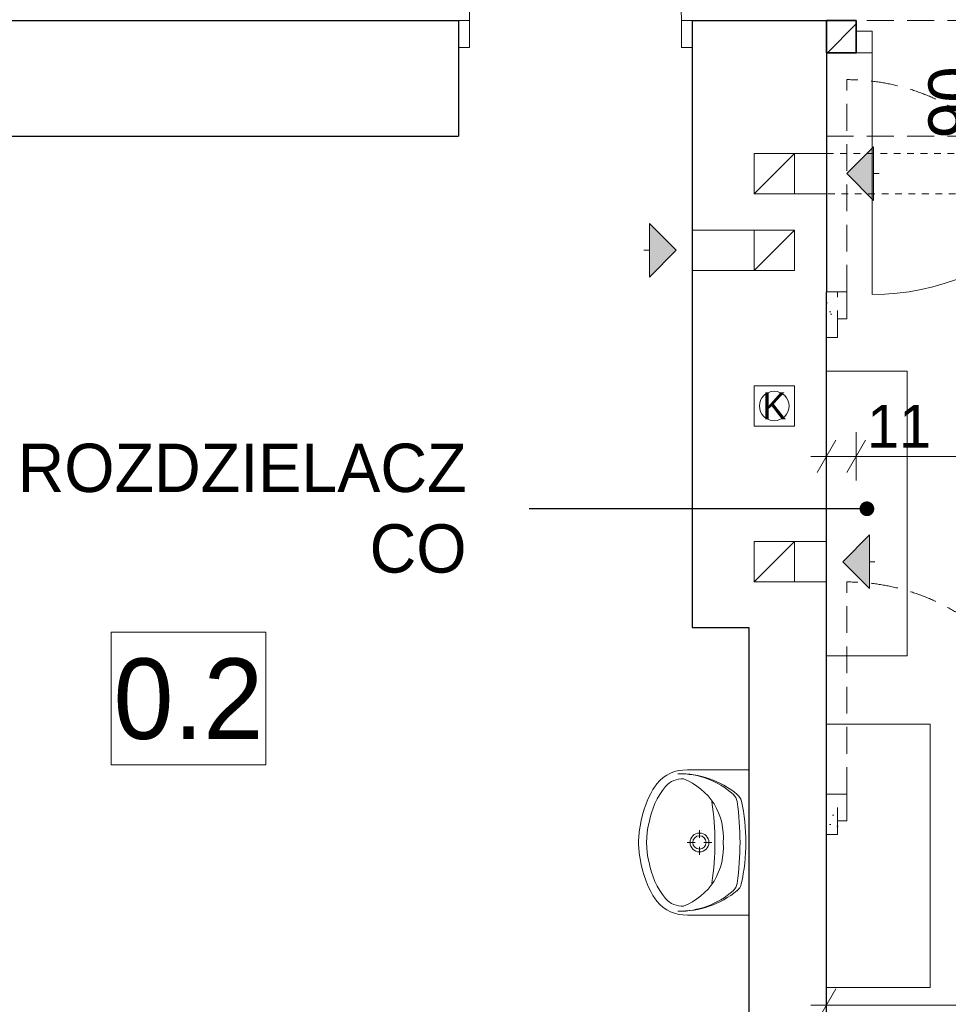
# Model space of a CAD drawing. Extents: x -613240 to -325500, y -25863 to 152403.
# Tile 50 of 254: x -421829 to -418372, y 23650 to 27316. Entities that reach past the tile are written whole.
import ezdxf

# ---------------------------------------------------------------- set-up
doc = ezdxf.new("R2010")
doc.units = 0
doc.header["$MEASUREMENT"] = 0
doc.linetypes.add('Hidden Line', pattern=[50, 25, -25])
doc.linetypes.add('Krawędzie ukryte', pattern=[150, 100, -50])
for name, color, linetype, lineweight in [('Arch IS_Nr_Pióra__75', 6, 'Continuous', 20), ('Arch opisy_Nr_Pióra__1', 7, 'Continuous', 25), ('Arch opisy_Nr_Pióra__95', 6, 'Continuous', 13), ('Arch zmurowania_Nr_Pióra__21', 7, 'Continuous', 9), ('Arch zmurowania_Nr_Pióra__27', 7, 'Continuous', 35), ('Drzwi ArchiCAD_Nr_Pióra__21', 7, 'Continuous', 9), ('Drzwi ArchiCAD_Nr_Pióra__27', 7, 'Continuous', 35), ('INWENT OPISY_Nr_Pióra__21', 7, 'Continuous', 9), ('INWENT RURY SPUSTOWE_Nr_Pióra__21', 7, 'Continuous', 9), ('INWENT WYMIARY_Nr_Pióra__21', 7, 'Continuous', 9), ('INWENT wyposarzenie_Nr_Pióra__21', 7, 'Continuous', 9), ('INWENT. DRZWI_Nr_Pióra__5', 7, 'Continuous', 13), ('INWENT.ŚCIANY_Nr_Pióra__1', 7, 'Continuous', 25), ('Istniejące kominy_Nr_Pióra__21', 7, 'Continuous', 9), ('Istniejące stropy_Nr_Pióra__5', 7, 'Continuous', 13)]:
    doc.layers.add(name, color=color, linetype=linetype, lineweight=lineweight)
for name, color, linetype, lineweight, true_color in [('Arch wyburzenia_Nr_Pióra__2', 7, 'Continuous', 13, 0x7f7f7f), ('INWENT OPISY_Nr_Pióra__9', 7, 'Continuous', 13, 0x3dad99), ('INWENT.ŚCIANY_Nr_Pióra__2', 7, 'Continuous', 13, 0x7f7f7f)]:
    doc.layers.add(name, color=color, linetype=linetype, lineweight=lineweight, true_color=true_color)
for name, color, linetype in [('Arch zmurowania', 7, 'Continuous'), ('Drzwi ArchiCAD', 7, 'Continuous'), ('INWENT WYMIARY', 7, 'Continuous'), ('INWENT wyposarzenie', 7, 'Continuous'), ('Istniejące kominy', 7, 'Continuous')]:
    doc.layers.add(name, color=color, linetype=linetype)
doc.styles.add('GENERATED_STYLE_1', font='txt')
doc.styles.add('GENERATED_STYLE_3', font='txt')
doc.styles.add('GENERATED_STYLE_4', font='txt')
doc.styles.add('GENERATED_STYLE_5', font='txt')
doc.styles.add('GENERATED_STYLE_6', font='txt')
doc.dimstyles.new('GENERATED_STYLE__1', dxfattribs={"dimtxt": 160.000002, "dimasz": 91.2, "dimexe": 0.18, "dimexo": 0, "dimgap": 0.09, "dimtad": 1, "dimtih": 1, "dimtoh": 1, "dimdec": 0, "dimlfac": 0.1, "dimzin": 0, "dimdsep": 46, "dimtxsty": 'GENERATED_STYLE_1', "dimblk": 'ARROWHEAD_2', "dimblk1": 'ARROWHEAD_2', "dimblk2": 'ARROWHEAD_2', "dimcen": 0.09, "dimclrd": 7, "dimclre": 7, "dimclrt": 7, "dimazin": 0, "dimtfac": 1, "dimtdec": 4, "dimtmove": 2, "dimatfit": 3, "dimfxl": 0, "dimtolj": 1, "dimtzin": 0, "dimarcsym": 0})
doc.dimstyles.new('GENERATED_STYLE__2', dxfattribs={"dimtxt": 160.000002, "dimasz": 91.2, "dimexe": 0.18, "dimexo": 0, "dimgap": 0.09, "dimtad": 1, "dimtih": 1, "dimtoh": 1, "dimdec": 0, "dimlfac": 0.1, "dimzin": 0, "dimdsep": 46, "dimtxsty": 'GENERATED_STYLE_1', "dimblk": 'ARROWHEAD_2', "dimblk1": 'ARROWHEAD_2', "dimblk2": 'ARROWHEAD_2', "dimcen": 0.09, "dimclrd": 7, "dimclre": 7, "dimclrt": 7, "dimazin": 0, "dimtfac": 1, "dimtdec": 4, "dimtmove": 0, "dimatfit": 3, "dimfxl": 0, "dimtolj": 1, "dimtzin": 0, "dimarcsym": 0})
doc.dimstyles.new('GENERATED_STYLE__9', dxfattribs={"dimtxt": 0.18, "dimasz": 109.44, "dimexe": 0.18, "dimexo": 0.0625, "dimgap": 0.09, "dimtad": 0, "dimtih": 1, "dimtoh": 1, "dimdec": 4, "dimzin": 0, "dimdsep": 46, "dimcen": 0.09, "dimadec": 0, "dimazin": 0, "dimtfac": 1, "dimtdec": 4, "dimtmove": 0, "dimatfit": 3, "dimldrblk": 'ARROWHEAD_11', "dimfxl": 0, "dimtolj": 1, "dimtzin": 0, "dimarcsym": 0})
pattern_1 = [(45, (0, 200), (-63.63961, 63.63961), [0, -60, 0, -90]), (110, (200, 200), (84.572336, 30.781813), [0, -44, 0, -76])]
pattern_2 = [(45, (0, 0), (-91.92388, 91.92388), [])]

# ---------------------------------------------------------------- blocks, each defined once
blk = doc.blocks.new('D1 Drzwi proste 14')
at = {"layer": 'Drzwi ArchiCAD_Nr_Pióra__21', "linetype": 'Continuous'}
for p, q in [((450, 0), (450, 900)), ((-450, 0), (-510, 0)), ((-510, 0), (-510, -80)), ((-450, -80), (-450, 0)), ((510, 0), (450, 0)), ((450, 0), (450, -80)), ((510, -80), (510, 0)), ((-510, -80), (-450, -80)), ((450, -80), (510, -80))]:
    blk.add_line(p, q, dxfattribs=at)
blk.add_arc((450, 0), 900, 90, 180, dxfattribs=at)
at = {"layer": 'Drzwi ArchiCAD_Nr_Pióra__27', "linetype": 'Continuous'}
for p, q in [((-510, 0), (-510, -80)), ((510, 0), (510, -80))]:
    blk.add_line(p, q, dxfattribs=at)
blk = doc.blocks.new('Ściana_2', base_point=(-417694.9, 29792.6))
at = {"layer": 'Arch zmurowania_Nr_Pióra__21', "linetype": 'Continuous'}
h = blk.add_hatch(dxfattribs=at)
h.set_pattern_fill('Common_Brick', color=256, style=0, pattern_type=2)
h.set_pattern_definition(pattern_2)
h.paths.add_polyline_path([(-417694.9, 29792.6), (-417694.9, 28592.6), (-417614.9, 28592.6), (-417574.9, 28592.6), (-417574.9, 29792.6)], flags=0)
h = blk.add_hatch(dxfattribs=at)
h.set_pattern_fill('Common_Brick', color=256, style=0, pattern_type=2)
h.set_pattern_definition(pattern_2)
h.paths.add_polyline_path([(-417694.9, 26132.6), (-417574.9, 26302.6), (-417574.9, 27572.6), (-417614.9, 27572.6), (-417694.9, 27572.6)], flags=0)
at = {"layer": 'Arch zmurowania_Nr_Pióra__27', "linetype": 'Continuous'}
for p, q in [((-417694.9, 29792.6), (-417694.9, 28592.6)), ((-417574.9, 29792.6), (-417694.9, 29792.6)), ((-417574.9, 28592.6), (-417574.9, 29792.6)), ((-417694.9, 28592.6), (-417614.9, 28592.6)), ((-417614.9, 28592.6), (-417574.9, 28592.6)), ((-417694.9, 27572.6), (-417614.9, 27572.6)), ((-417694.9, 27572.6), (-417694.9, 27312.6)), ((-417614.9, 27572.6), (-417574.9, 27572.6)), ((-417574.9, 26302.6), (-417574.9, 27572.6)), ((-417694.9, 27192.6), (-417694.9, 26132.6))]:
    blk.add_line(p, q, dxfattribs=at)
at = {"layer": 'Drzwi ArchiCAD', "color": 8, "linetype": 'Continuous', "lineweight": 13, "true_color": 0x7f7f7f, "xscale": -1, "zscale": 1000, "rotation": 89.99999999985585}
blk.add_blockref('D1 Drzwi proste 14', (-417694.9, 28082.6), dxfattribs=at)
blk = doc.blocks.new('D1 Drzwi proste 14_2')
at = {"layer": 'Drzwi ArchiCAD_Nr_Pióra__21', "linetype": 'Continuous'}
for p, q in [((450, 0), (450, 900)), ((-450, 0), (-510, 0)), ((-510, 0), (-510, -80)), ((-450, -80), (-450, 0)), ((510, 0), (450, 0)), ((450, 0), (450, -80)), ((510, -80), (510, 0)), ((-510, -80), (-450, -80)), ((450, -80), (510, -80))]:
    blk.add_line(p, q, dxfattribs=at)
blk.add_arc((450, 0), 900, 90, 180, dxfattribs=at)
at = {"layer": 'Drzwi ArchiCAD_Nr_Pióra__27', "linetype": 'Continuous'}
for p, q in [((-510, 0), (-510, -80)), ((510, 0), (510, -80))]:
    blk.add_line(p, q, dxfattribs=at)
blk = doc.blocks.new('Ściana_4', base_point=(-417694.9, 27312.6))
at = {"layer": 'Arch zmurowania_Nr_Pióra__21', "linetype": 'Continuous'}
h = blk.add_hatch(dxfattribs=at)
h.set_pattern_fill('Common_Brick', color=256, style=0, pattern_type=2)
h.set_pattern_definition(pattern_2)
h.paths.add_polyline_path([(-418824.9, 27312.6), (-418824.9, 27192.6), (-418714.9, 27192.6), (-418714.9, 27272.6), (-418714.9, 27312.6)], flags=0)
at = {"layer": 'Arch zmurowania_Nr_Pióra__27', "linetype": 'Continuous'}
for p, q in [((-418714.9, 27312.6), (-418824.9, 27312.6)), ((-418824.9, 27312.6), (-418824.9, 27192.6)), ((-418714.9, 27272.6), (-418714.9, 27312.6)), ((-417694.9, 27272.6), (-417694.9, 27312.6)), ((-418714.9, 27192.6), (-418714.9, 27272.6)), ((-417694.9, 27192.6), (-417694.9, 27272.6)), ((-418824.9, 27192.6), (-418714.9, 27192.6))]:
    blk.add_line(p, q, dxfattribs=at)
at = {"layer": 'Drzwi ArchiCAD', "color": 8, "linetype": 'Continuous', "lineweight": 13, "true_color": 0x7f7f7f, "zscale": 1000, "rotation": 180}
blk.add_blockref('D1 Drzwi proste 14_2', (-418204.9, 27192.6), dxfattribs=at)
blk = doc.blocks.new('Symbol Umywalka 14_251', base_point=(-419525, 24522.6))
at = {"layer": 'INWENT wyposarzenie_Nr_Pióra__21', "linetype": 'Continuous'}
for p, q in [((-419114.9, 24522.6), (-419343.4, 24522.6)), ((-419114.9, 24522.6), (-419114.9, 23982.6)), ((-419114.9, 24167.5), (-419114.9, 24337.7)), ((-419298.3, 24269.4), (-419298.3, 24298.2)), ((-419314.9, 24252.7), (-419343.8, 24252.7)), ((-419298.3, 24207.2), (-419298.3, 24236)), ((-419252.8, 24252.7), (-419281.6, 24252.7)), ((-419114.9, 23982.6), (-419343.4, 23982.6))]:
    blk.add_line(p, q, dxfattribs=at)
for radius in [35, 25]:
    blk.add_circle((-419298.3, 24252.7), radius, dxfattribs=at)
for centre, radius, start, end in [((-419349.3, 24385.4), 137.4, 87.5448, 141.2546), ((-419363.1, 24408.6), 80.9, 86.0694, 139.1984), ((-419373.1, 24169.1), 339.6, 50.6648, 90.9072), ((-419374.8, 24203.6), 305.1, 48.5245, 90.6767), ((-419446, 24265.5), 240.7, 32.8442, 68.4481), ((-419197.6, 24276), 293, 140.7149, 170.0022), ((-419290.4, 24338.4), 212.8, 141.3152, 152.8429), ((-419081.3, 24238.9), 444.2, 153.7403, 175.7948), ((-419202.6, 24398.5), 45, 7.8304, 48.5245), ((-419186.3, 24397), 45, 12.694, 50.6648), ((-420225.7, 24252.7), 984.9, 351.1796, 8.8266), ((-419449.8, 24271.9), 240.6, 355.394, 31.0561), ((-420301.1, 24247.4), 1153.8, 0.245, 7.8304), ((-419801.8, 24258.4), 675.9, 359.4897, 12.694), ((-419178.3, 24252.6), 316.7, 166.4334, 193.5666), ((-419255, 24252.6), 270, 175.9876, 184.0124), ((-419081.3, 24266.3), 444.2, 184.2052, 206.2597), ((-419449.8, 24233.3), 240.6, 328.9439, 4.606), ((-420301, 24259.1), 1153.8, 352.0921, 359.6775), ((-419801.8, 24247.5), 675.9, 347.2285, 0.4328), ((-419197.6, 24229.2), 293, 189.9978, 219.2851), ((-419446, 24239.7), 240.7, 291.5519, 327.1558), ((-419202.8, 24106.6), 45, 311.398, 352.0921), ((-419186.5, 24108), 45, 309.2578, 347.2285), ((-419290.4, 24166.9), 212.8, 207.1571, 218.6848), ((-419372.9, 24336.2), 339.6, 269.0153, 309.2578), ((-419374.8, 24301.7), 305.1, 269.2458, 311.398), ((-419349.3, 24119.8), 137.4, 218.7454, 272.4552), ((-419363.1, 24096.6), 80.9, 220.8016, 273.9306)]:
    blk.add_arc(centre, radius, start, end, dxfattribs=at)
blk = doc.blocks.new('Linia_10', base_point=(-418764.9, 25297.6))
at = {"layer": 'Istniejące kominy_Nr_Pióra__21', "linetype": 'Continuous'}
blk.add_hatch(color=256, dxfattribs=at).paths.add_polyline_path([(-418764.9, 25297.6), (-418664.9, 25397.6), (-418664.9, 25197.6)], flags=0)
for p, q in [((-418764.9, 25297.6), (-418664.9, 25397.6)), ((-418664.9, 25397.6), (-418664.9, 25197.6)), ((-418764.9, 25297.6), (-418664.9, 25197.6)), ((-418664.9, 25297.6), (-418644.9, 25297.6))]:
    blk.add_line(p, q, dxfattribs=at)
blk = doc.blocks.new('Linia_11', base_point=(-419384.9, 26457.6))
at = {"layer": 'Istniejące kominy_Nr_Pióra__21', "linetype": 'Continuous'}
blk.add_hatch(color=256, dxfattribs=at).paths.add_polyline_path([(-419384.9, 26457.6), (-419484.9, 26357.6), (-419484.9, 26557.6)], flags=0)
for p, q in [((-419384.9, 26457.6), (-419484.9, 26557.6)), ((-419484.9, 26357.6), (-419484.9, 26557.6)), ((-419484.9, 26457.6), (-419504.9, 26457.6)), ((-419384.9, 26457.6), (-419484.9, 26357.6))]:
    blk.add_line(p, q, dxfattribs=at)
blk = doc.blocks.new('Linia_14', base_point=(-418749.9, 26742.6))
at = {"layer": 'Istniejące kominy_Nr_Pióra__21', "linetype": 'Continuous'}
blk.add_hatch(color=256, dxfattribs=at).paths.add_polyline_path([(-418749.9, 26742.6), (-418649.9, 26842.6), (-418649.9, 26642.6)], flags=0)
for p, q in [((-418749.9, 26742.6), (-418649.9, 26842.6)), ((-418649.9, 26842.6), (-418649.9, 26642.6)), ((-418749.9, 26742.6), (-418649.9, 26642.6)), ((-418649.9, 26742.6), (-418629.9, 26742.6))]:
    blk.add_line(p, q, dxfattribs=at)
blk = doc.blocks.new('*D467')
at = {"layer": 'INWENT WYMIARY_Nr_Pióra__21', "linetype": 'Continuous'}
for p, q in [((-418824.9, 25599.9), (-418824.9, 25779.9)), ((-418714.9, 25599.9), (-418714.9, 25779.9)), ((-418790.3, 25749.9), (-418859.6, 25629.9)), ((-418680.3, 25749.9), (-418749.6, 25629.9)), ((-418883.6, 25689.9), (-418824.9, 25689.9)), ((-418824.9, 25689.9), (-418714.9, 25689.9))]:
    blk.add_line(p, q, dxfattribs=at)
at = {"layer": 'INWENT WYMIARY_Nr_Pióra__21', "char_height": 160, "attachment_point": 7, "style": 'GENERATED_STYLE_1'}
for s, insert in [('{11}', (-418674.4, 25721.9)), ('{102}', (-418202.1, 25721.9)), ('{243}', (-416633.5, 25721.9))]:
    blk.add_mtext(s, dxfattribs=dict(at, insert=insert))
blk = doc.blocks.new('ARROWHEAD_2')
at = {"color": 0, "linetype": 'Continuous', "lineweight": 0}
for p, q in [((-0.378, -0.655), (0.378, 0.655)), ((0, 0), (-1, 0))]:
    blk.add_line(p, q, dxfattribs=at)
blk = doc.blocks.new('*D469')
at = {"layer": 'INWENT WYMIARY_Nr_Pióra__21', "linetype": 'Continuous'}
for p, q in [((-418714.9, 25599.9), (-418714.9, 25779.9)), ((-417694.9, 25599.9), (-417694.9, 25779.9)), ((-418680.3, 25749.9), (-418749.6, 25629.9)), ((-417660.3, 25749.9), (-417729.6, 25629.9)), ((-418714.9, 25689.9), (-417694.9, 25689.9))]:
    blk.add_line(p, q, dxfattribs=at)
at = {"layer": 'INWENT WYMIARY_Nr_Pióra__21', "char_height": 160, "attachment_point": 7, "style": 'GENERATED_STYLE_1'}
for s, insert in [('{11}', (-418674.4, 25721.9)), ('{102}', (-418202.1, 25721.9)), ('{243}', (-416633.5, 25721.9))]:
    blk.add_mtext(s, dxfattribs=dict(at, insert=insert))
blk = doc.blocks.new('*D470')
at = {"layer": 'INWENT WYMIARY_Nr_Pióra__21', "linetype": 'Continuous'}
for p, q in [((-417694.9, 25599.9), (-417694.9, 25779.9)), ((-415264.9, 25599.9), (-415264.9, 25779.9)), ((-417660.3, 25749.9), (-417729.6, 25629.9)), ((-415299.6, 25629.9), (-415230.3, 25749.9)), ((-417694.9, 25689.9), (-415264.9, 25689.9)), ((-415264.9, 25689.9), (-415206.3, 25689.9))]:
    blk.add_line(p, q, dxfattribs=at)
at = {"layer": 'INWENT WYMIARY_Nr_Pióra__21', "char_height": 160, "attachment_point": 7, "style": 'GENERATED_STYLE_1'}
for s, insert in [('{11}', (-418674.4, 25721.9)), ('{102}', (-418202.1, 25721.9)), ('{243}', (-416633.5, 25721.9))]:
    blk.add_mtext(s, dxfattribs=dict(at, insert=insert))
blk = doc.blocks.new('*D472')
at = {"layer": 'INWENT WYMIARY_Nr_Pióra__21', "linetype": 'Continuous'}
for p, q in [((-418824.9, 23557.5), (-418824.9, 23737.5)), ((-415264.9, 23557.5), (-415264.9, 23737.5)), ((-418790.3, 23707.5), (-418859.6, 23587.5)), ((-415299.6, 23587.5), (-415230.3, 23707.5)), ((-418883.6, 23647.5), (-418824.9, 23647.5)), ((-418824.9, 23647.5), (-415264.9, 23647.5)), ((-415264.9, 23647.5), (-415206.3, 23647.5))]:
    blk.add_line(p, q, dxfattribs=at)
at = {"layer": 'INWENT WYMIARY_Nr_Pióra__21', "insert": (-417446.4, 23679.5), "char_height": 160, "attachment_point": 7, "style": 'GENERATED_STYLE_1'}
blk.add_mtext('{356}', dxfattribs=at)
blk = doc.blocks.new('*D674')
at = {"layer": 'INWENT WYMIARY_Nr_Pióra__21', "linetype": 'Continuous'}
for p, q in [((-418824.9, 27756.9), (-418824.9, 27936.9)), ((-417694.9, 27756.9), (-417694.9, 27936.9)), ((-418790.3, 27906.9), (-418859.6, 27786.9)), ((-417660.3, 27906.9), (-417729.6, 27786.9)), ((-418883.6, 27846.9), (-418824.9, 27846.9)), ((-418824.9, 27846.9), (-417694.9, 27846.9))]:
    blk.add_line(p, q, dxfattribs=at)
at = {"layer": 'INWENT WYMIARY_Nr_Pióra__21', "char_height": 160, "attachment_point": 7, "style": 'GENERATED_STYLE_1'}
for s, insert in [('{113}', (-418515.9, 27878.9)), ('{12}', (-417934.4, 27878.9)), ('{231}', (-416573.5, 27878.9))]:
    blk.add_mtext(s, dxfattribs=dict(at, insert=insert))
blk = doc.blocks.new('*D676')
at = {"layer": 'INWENT WYMIARY_Nr_Pióra__21', "linetype": 'Continuous'}
for p, q in [((-417574.9, 27756.9), (-417574.9, 27936.9)), ((-415264.9, 27756.9), (-415264.9, 27936.9)), ((-417540.3, 27906.9), (-417609.6, 27786.9)), ((-415299.6, 27786.9), (-415230.3, 27906.9)), ((-417574.9, 27846.9), (-415264.9, 27846.9)), ((-415264.9, 27846.9), (-415206.3, 27846.9))]:
    blk.add_line(p, q, dxfattribs=at)
at = {"layer": 'INWENT WYMIARY_Nr_Pióra__21', "char_height": 160, "attachment_point": 7, "style": 'GENERATED_STYLE_1'}
for s, insert in [('{113}', (-418515.9, 27878.9)), ('{12}', (-417934.4, 27878.9)), ('{231}', (-416573.5, 27878.9))]:
    blk.add_mtext(s, dxfattribs=dict(at, insert=insert))
blk = doc.blocks.new('ARROWHEAD_11')
at = {"color": 0, "linetype": 'Continuous', "lineweight": 0}
blk.add_line((0, 0), (-1, 0), dxfattribs=at)
at = {"color": 0, "linetype": 'Continuous', "lineweight": 0, "const_width": 0.25, "flags": 128}
blk.add_lwpolyline([(-0.125, 0, 1), (0.125, 0, 1)], format="xyb", close=True, dxfattribs=at)

msp = doc.modelspace()

# ---------------------------------------------------------------- hatches: boundary and pattern name
at = {"layer": 'Arch wyburzenia_Nr_Pióra__2', "linetype": 'Continuous'}
h = msp.add_hatch(dxfattribs=at)
h.set_pattern_fill('Cut_Stone', color=256, style=0, pattern_type=2)
h.set_pattern_definition(pattern_1)
h.paths.add_polyline_path([(-418824.9, 26302.6), (-418824.9, 26132.6), (-418784.9, 26132.6), (-418784.9, 26202.6), (-418749.9, 26202.6), (-418749.9, 26302.6), (-418784.9, 26302.6)], flags=0)
h = msp.add_hatch(dxfattribs=at)
h.set_pattern_fill('Cut_Stone', color=256, style=0, pattern_type=2)
h.set_pattern_definition(pattern_1)
h.paths.add_polyline_path([(-418824.9, 24432.6), (-418824.9, 24282.6), (-418784.9, 24282.6), (-418784.9, 24332.6), (-418749.9, 24332.6), (-418749.9, 24432.6), (-418784.9, 24432.6)], flags=0)

# ---------------------------------------------------------------- linework, layer by layer
at = {"layer": 'Arch IS_Nr_Pióra__75', "linetype": 'Continuous'}
for p, q in [((-418524.9, 26007.6), (-418824.9, 26007.6)), ((-418824.9, 26007.6), (-418824.9, 24947.6)), ((-418524.9, 24947.6), (-418524.9, 26007.6)), ((-418824.9, 24947.6), (-418524.9, 24947.6)), ((-418824.9, 23712.6), (-418824.9, 24692.6)), ((-418824.9, 24692.6), (-418439.9, 24692.6)), ((-418439.9, 24692.6), (-418439.9, 23712.6)), ((-418439.9, 23712.6), (-418824.9, 23712.6))]:
    msp.add_line(p, q, dxfattribs=at)
at = {"layer": 'INWENT RURY SPUSTOWE_Nr_Pióra__21', "linetype": 'Continuous'}
msp.add_circle((-419019.9, 25877.6), 55, dxfattribs=at)
at = {"layer": 'INWENT. DRZWI_Nr_Pióra__5', "linetype": 'Continuous'}
for p, q in [((-420154.9, 27312.6), (-420154.9, 28102.6)), ((-420194.9, 27312.6), (-420154.9, 27312.6)), ((-420154.9, 27312.6), (-420154.9, 27212.6)), ((-419324.9, 27312.6), (-419364.9, 27312.6)), ((-419364.9, 27312.6), (-419364.9, 27212.6)), ((-420154.9, 27212.6), (-420194.9, 27212.6)), ((-419364.9, 27212.6), (-419324.9, 27212.6))]:
    msp.add_line(p, q, dxfattribs=at)
msp.add_arc((-420154.9, 27312.6), 790, 0, 90, dxfattribs=at)
at = {"layer": 'INWENT.ŚCIANY_Nr_Pióra__1', "linetype": 'Continuous'}
for p, q in [((-423444.9, 27312.6), (-420194.9, 27312.6)), ((-420194.9, 27312.6), (-420194.9, 26882.6)), ((-419324.9, 27312.6), (-419324.9, 26902.6)), ((-419324.9, 27312.6), (-418824.9, 27312.6)), ((-418824.9, 27312.6), (-418824.9, 26302.6)), ((-422544.9, 26882.6), (-420194.9, 26882.6)), ((-419324.9, 26902.6), (-419324.9, 25052.6)), ((-418824.9, 24432.6), (-418824.9, 26302.6)), ((-419324.9, 25052.6), (-419114.9, 25052.6)), ((-419114.9, 25052.6), (-419114.9, 23352.6)), ((-418824.9, 23362.6), (-418824.9, 24432.6))]:
    msp.add_line(p, q, dxfattribs=at)
at = {"layer": 'INWENT.ŚCIANY_Nr_Pióra__2', "linetype": 'Krawędzie ukryte'}
for p, q in [((-418749.9, 26302.6), (-418749.9, 27092.6)), ((-418824.9, 26302.6), (-418784.9, 26302.6)), ((-418784.9, 26132.6), (-418784.9, 26302.6)), ((-418784.9, 26302.6), (-418749.9, 26302.6)), ((-418749.9, 26302.6), (-418749.9, 26202.6)), ((-418749.9, 26202.6), (-418784.9, 26202.6)), ((-418824.9, 26132.6), (-418784.9, 26132.6)), ((-418749.9, 24432.6), (-418749.9, 25222.6)), ((-418784.9, 24432.6), (-418824.9, 24432.6)), ((-418784.9, 24282.6), (-418784.9, 24432.6)), ((-418784.9, 24432.6), (-418749.9, 24432.6)), ((-418749.9, 24432.6), (-418749.9, 24332.6)), ((-418749.9, 24332.6), (-418784.9, 24332.6)), ((-418784.9, 24282.6), (-418824.9, 24282.6))]:
    msp.add_line(p, q, dxfattribs=at)
for centre in [(-418749.9, 26302.6), (-418749.9, 24432.6)]:
    msp.add_arc(centre, 790, 0, 90, dxfattribs=at)
at = {"layer": 'Istniejące kominy_Nr_Pióra__21', "linetype": 'Continuous'}
for p, q in [((-419094.9, 26667.6), (-419094.9, 26817.6)), ((-419094.9, 26817.6), (-418824.9, 26817.6)), ((-419094.9, 26667.6), (-418944.9, 26817.6)), ((-418944.9, 26817.6), (-418944.9, 26667.6)), ((-418824.9, 26667.6), (-419094.9, 26667.6)), ((-418944.9, 26532.6), (-419324.9, 26532.6)), ((-419094.9, 26532.6), (-419094.9, 26382.6)), ((-419094.9, 26382.6), (-418944.9, 26532.6)), ((-418944.9, 26382.6), (-418944.9, 26532.6)), ((-419324.9, 26382.6), (-418944.9, 26382.6)), ((-419094.9, 25802.6), (-419094.9, 25952.6)), ((-419094.9, 25952.6), (-418944.9, 25952.6)), ((-418944.9, 25952.6), (-418944.9, 25802.6)), ((-418944.9, 25802.6), (-419094.9, 25802.6)), ((-419094.9, 25222.6), (-419094.9, 25372.6)), ((-419094.9, 25372.6), (-418824.9, 25372.6)), ((-419094.9, 25222.6), (-418944.9, 25372.6)), ((-418944.9, 25372.6), (-418944.9, 25222.6)), ((-418824.9, 25222.6), (-419094.9, 25222.6))]:
    msp.add_line(p, q, dxfattribs=at)
at = {"layer": 'Istniejące kominy_Nr_Pióra__21', "linetype": 'Hidden Line'}
for p, q in [((-418824.9, 26817.6), (-417694.9, 26817.6)), ((-417694.9, 26667.6), (-418824.9, 26667.6))]:
    msp.add_line(p, q, dxfattribs=at)
at = {"layer": 'Istniejące stropy_Nr_Pióra__5', "linetype": 'Krawędzie ukryte'}
for p, q in [((-418824.9, 27312.6), (-415264.9, 27312.6)), ((-418824.9, 26882.6), (-415264.9, 26882.6))]:
    msp.add_line(p, q, dxfattribs=at)

# ---------------------------------------------------------------- block references
at = {"layer": 'Arch zmurowania'}
for name, p in [('Ściana_2', (-417694.9, 29792.6)), ('Ściana_4', (-417694.9, 27312.6))]:
    msp.add_blockref(name, p, dxfattribs=at)
at = {"layer": 'INWENT wyposarzenie', "color": 104, "linetype": 'Continuous', "lineweight": 13, "true_color": 0x029e21}
msp.add_blockref('Symbol Umywalka 14_251', (-419525, 24522.6), dxfattribs=at)
at = {"layer": 'Istniejące kominy', "linetype": 'Continuous'}
for name, p in [('Linia_14', (-418749.9, 26742.6)), ('Linia_11', (-419384.9, 26457.6)), ('Linia_10', (-418764.9, 25297.6))]:
    msp.add_blockref(name, p, dxfattribs=at)

# ---------------------------------------------------------------- texts
at = {"layer": 'Arch opisy_Nr_Pióra__1', "linetype": 'Continuous', "insert": (-419019.9, 25828.4), "char_height": 100, "attachment_point": 8, "style": 'GENERATED_STYLE_5'}
msp.add_mtext('{K}', dxfattribs=at)
at = {"layer": 'Arch opisy_Nr_Pióra__95', "linetype": 'Continuous', "insert": (-420165.3, 25496), "char_height": 180, "width": 1875.39, "attachment_point": 6, "style": 'GENERATED_STYLE_4'}
msp.add_mtext('{ROZDZIELACZ CO }', dxfattribs=at)
at = {"layer": 'INWENT OPISY_Nr_Pióra__9', "linetype": 'Continuous', "insert": (-418445.8, 27007.6), "char_height": 180, "width": 1346.334, "attachment_point": 2, "rotation": 90, "line_spacing_factor": 1.007146, "style": 'GENERATED_STYLE_6'}
msp.add_mtext('{90\\P200}', dxfattribs=at)

# ---------------------------------------------------------------- dimensions: what is measured, and where the dimension line sits
at = {"layer": 'INWENT WYMIARY', "linetype": 'Continuous'}
for base, p1, p2, dimstyle, picture, middle in [((-418824.9, 27846.9), (-418824.9, 27312.6), (-417694.9, 27962.6), 'GENERATED_STYLE__2', '*D674', (-418341.9, 27958.9)), ((-418824.9, 27846.9), (-417574.9, 27962.6), (-415264.9, 26302.6), 'GENERATED_STYLE__2', '*D676', (-416391.4, 27958.9)), ((-418824.9, 25689.9), (-418824.9, 25928.4), (-418714.9, 27192.6), 'GENERATED_STYLE__1', '*D467', (-418561.1, 25801.9)), ((-418824.9, 25689.9), (-418714.9, 27192.6), (-417694.9, 26132.6), 'GENERATED_STYLE__1', '*D469', (-418020, 25801.9)), ((-418824.9, 25689.9), (-417694.9, 26132.6), (-415264.9, 26132.6), 'GENERATED_STYLE__2', '*D470', (-416451.4, 25801.9)), ((-418824.9, 23647.5), (-418824.9, 23362.6), (-415264.9, 23362.6), 'GENERATED_STYLE__1', '*D472', (-417264.3, 23759.5))]:
    dim = msp.add_linear_dim(base=base, p1=p1, p2=p2, dimstyle=dimstyle, dxfattribs=at)
    dim.commit()
    dim.dimension.update_dxf_attribs({"geometry": picture, "text_midpoint": middle})

# ---------------------------------------------------------------- leaders
at = {"layer": 'Arch opisy_Nr_Pióra__95', "linetype": 'Continuous', "annotation_type": 0, "has_hookline": 1, "hookline_direction": 1, "text_width": 1714.3}
msp.add_leader([(-418674.9, 25495), (-419932.2, 25495)], dimstyle='GENERATED_STYLE__9', dxfattribs=at)

# ---------------------------------------------------------------- wipeouts: each hides what was drawn before it
at = {"linetype": 'Continuous', "ltscale": 1687718.673891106}
msp.add_wipeout([(-421488.8, 25035.8), (-420912.8, 25035.8), (-420912.8, 24541.7), (-421488.8, 24541.7)], dxfattribs=at).dxf.layer = 'INWENT OPISY_Nr_Pióra__21'

# ---------------------------------------------------------------- next in the draw order: linework, layer by layer
at = {"layer": 'INWENT OPISY_Nr_Pióra__21', "linetype": 'Continuous', "flags": 128}
msp.add_lwpolyline([(-421488.8, 25035.8), (-420912.8, 25035.8), (-420912.8, 24541.7), (-421488.8, 24541.7)], close=True, dxfattribs=at)

# ---------------------------------------------------------------- next in the draw order: texts
at = {"layer": 'INWENT OPISY_Nr_Pióra__21', "linetype": 'Continuous', "insert": (-421200.8, 24633.7), "char_height": 300, "attachment_point": 8, "style": 'GENERATED_STYLE_3'}
msp.add_mtext('{0.2 }', dxfattribs=at)

doc.saveas('drawing.dxf')
